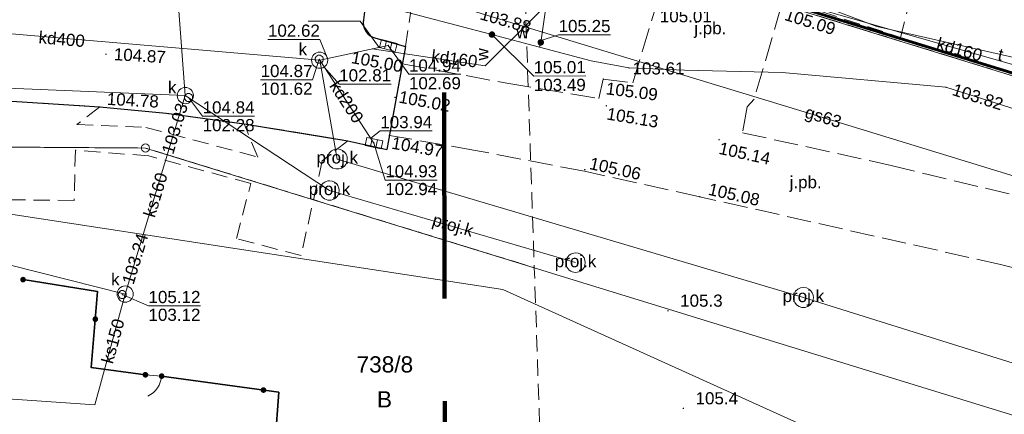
# Model space of a CAD drawing. Extents: x 6447898 to 6448503, y 5806748 to 5807122.
# Tile 19 of 50: x 6448123 to 6448183, y 5806872 to 5806896. Entities that reach past the tile are written whole.
import ezdxf
from ezdxf.enums import TextEntityAlignment as Align

# ---------------------------------------------------------------- set-up
doc = ezdxf.new("R2010")
doc.units = 0
doc.header["$PDSIZE"] = 0.75
for name, pattern in [('DASHED', [19.05, 12.7, -6.35]), ('PRZER1-1', [2, 1, -1]), ('PRZER2-1', [3, 2, -1]), ('PRZER3-1', [4, 3, -1])]:
    doc.linetypes.add(name, pattern=pattern)
doc.layers.get('0').update_dxf_attribs({"linetype": 'CONTINUOUS', "lineweight": 13})
for name, color, linetype, lineweight in [('GEPPGD', 7, 'CONTINUOUS', 18), ('GESDZI', 7, 'CONTINUOUS', 18), ('GESDZI_O', 7, 'CONTINUOUS', 18), ('GESKKL', 3, 'PRZER3-1', 18), ('GESUZY', 3, 'PRZER1-1', 18), ('GESUZY_O', 3, 'PRZER1-1', 18), ('GSLKFU', 7, 'CONTINUOUS', 18), ('GSLKOG', 7, 'CONTINUOUS', 35), ('GSLKRW', 7, 'CONTINUOUS', 25), ('GSPWPN', 42, 'CONTINUOUS', 13), ('GSPWPN_O', 42, 'CONTINUOUS', 13), ('GSPWPS', 7, 'CONTINUOUS', 13), ('GSPWPS_O', 7, 'CONTINUOUS', 13), ('GSSKOA', 7, 'PRZER3-1', 18), ('GSSKOA_O', 7, 'PRZER3-1', 18), ('GSSKOD', 7, 'PRZER2-1', 18), ('GULGPR', 2, 'CONTINUOUS', 18), ('GULGPR_O', 2, 'CONTINUOUS', 18), ('GULKPR', 32, 'CONTINUOUS', 18), ('GULKPR_O', 32, 'CONTINUOUS', 18), ('GULTPR', 30, 'CONTINUOUS', 18), ('GULTPR_O', 30, 'CONTINUOUS', 18), ('GULWPR', 5, 'CONTINUOUS', 18), ('GUPIWZ', 7, 'CONTINUOUS', 18), ('GUPIWZ_O', 7, 'CONTINUOUS', 18), ('GUPKKS', 32, 'CONTINUOUS', 18), ('GUPPRZ', 7, 'CONTINUOUS', 18), ('GUPPRZ_O', 7, 'CONTINUOUS', 18), ('GUPWZA', 5, 'CONTINUOUS', 18), ('GUPWZA_O', 5, 'CONTINUOUS', 18), ('GUSIKP', 7, 'CONTINUOUS', 18), ('GUSKSD', 32, 'CONTINUOUS', 18), ('GUSKSD_O', 32, 'CONTINUOUS', 18), ('obrys', 130, 'DASHED', 120)]:
    doc.layers.add(name, color=color, linetype=linetype, lineweight=lineweight)
doc.layers.add('OBRYS DZIAŁKA', color=7, linetype='CONTINUOUS', lineweight=60, true_color=0xffff4d)
doc.styles.add('GEO-INFO', font='arial.ttf')

# ---------------------------------------------------------------- blocks, each defined once
blk = doc.blocks.new('KOLO')
blk.add_hatch(color=0).paths.add_polyline_path([(-0.5, 0), (-0.482963, -0.12941), (-0.433013, -0.25), (-0.353553, -0.353553), (-0.25, -0.433013), (-0.12941, -0.482963), (0, -0.5), (0.12941, -0.482963), (0.25, -0.433013), (0.353553, -0.353553), (0.433013, -0.25), (0.482963, -0.12941), (0.5, 0), (0.482963, 0.12941), (0.433013, 0.25), (0.353553, 0.353553), (0.25, 0.433013), (0.12941, 0.482963), (0, 0.5), (-0.12941, 0.482963), (-0.25, 0.433013), (-0.353553, 0.353553), (-0.433013, 0.25), (-0.482963, 0.12941)])
blk = doc.blocks.new('POINT')
at = {"color": 0}
blk.add_point((0, 0), dxfattribs=at)
blk = doc.blocks.new('OKRAG_PELNY')
at = {"color": 0}
blk.add_lwpolyline([(0, 0.5), (0.12941, 0.482963), (0.25, 0.433013), (0.353553, 0.353553), (0.433013, 0.25), (0.482963, 0.12941), (0.5, 0), (0.482963, -0.12941), (0.433013, -0.25), (0.353553, -0.353553), (0.25, -0.433013), (0.12941, -0.482963), (0, -0.5), (-0.12941, -0.482963), (-0.25, -0.433013), (-0.353553, -0.353553), (-0.433013, -0.25), (-0.482963, -0.12941), (-0.5, 0), (-0.482963, 0.12941), (-0.433013, 0.25), (-0.353553, 0.353553), (-0.25, 0.433013), (-0.12941, 0.482963)], close=True, dxfattribs=at)
blk = doc.blocks.new('SUUS05')
at = {"color": 0}
blk.add_lwpolyline([(0.5, -0.25), (-0.5, -0.25), (-0.5, 0.25), (0.5, 0.25)], close=True, dxfattribs=at)
for points in [[(-0.175, -0.25), (-0.175, 0.25)], [(0.175, -0.25), (0.175, 0.25)]]:
    blk.add_lwpolyline(points, dxfattribs=at)
blk = doc.blocks.new('KTOK04')
at = {"color": 0}
blk.add_lwpolyline([(0, 0), (-0.01711, -0.261052), (-0.068148, -0.517638), (-0.152241, -0.765367), (-0.267949, -1), (-0.413293, -1.217523), (-0.585786, -1.414214), (-0.782477, -1.586707), (-1, -1.732051)], dxfattribs=at)
blk = doc.blocks.new('EPPGS')
at = {"color": 0}
blk.add_lwpolyline([(0, 0.5), (0.154508, 0.475528), (0.293893, 0.404508), (0.404508, 0.293893), (0.475528, 0.154508), (0.5, 0), (0.475528, -0.154508), (0.404508, -0.293893), (0.293893, -0.404508), (0.154508, -0.475528), (0, -0.5), (-0.154508, -0.475528), (-0.293893, -0.404508), (-0.404508, -0.293893), (-0.475528, -0.154508), (-0.5, 0), (-0.475528, 0.154508), (-0.404508, 0.293893), (-0.293893, 0.404508), (-0.154508, 0.475528)], close=True, dxfattribs=at)

msp = doc.modelspace()

# ---------------------------------------------------------------- linework, layer by layer
at = {"layer": 'GESDZI', "elevation": 10.22}
msp.add_lwpolyline([(6447947.144, 5807106.691), (6447943.57, 5806972.007), (6447945.952, 5806961.309), (6447947.76, 5806958.22), (6447958.842, 5806964.609), (6447965.851, 5806952.15), (6447965.901, 5806954.89), (6447976.35, 5806954.66), (6447976.081, 5806941.611), (6447968.351, 5806941.801), (6447965.751, 5806946.39), (6447958.522, 5806959.149), (6447949.97, 5806954.35), (6447974.881, 5806910.343), (6447975.461, 5806909.323), (6448108.58, 5806908.47), (6448109, 5806973.47), (6448154, 5806973.18), (6448153.539, 5806902.166), (6448290.541, 5806859.987)], dxfattribs=at)
for points in [[(6448281.342, 5806841.899), (6448290.514, 5806841.988), (6448290.541, 5806859.987), (6448153.539, 5806902.166), (6448133.583, 5806908.31), (6448108.58, 5806908.47), (6447975.461, 5806909.323), (6447986.863, 5806889.257), (6448130.513, 5806888.326)], [(6448155.289, 5806857.796), (6448168.767, 5806855.813), (6448193.503, 5806845.405), (6448224.628, 5806841.328), (6448281.342, 5806841.899), (6448130.513, 5806888.326), (6447986.863, 5806889.257), (6447998.57, 5806868.616), (6448001.07, 5806864.206), (6448017.169, 5806862.196), (6448066.836, 5806855.476), (6448078.905, 5806858.046), (6448109.339, 5806864.525)]]:
    msp.add_lwpolyline(points, close=True, dxfattribs=at)
at = {"layer": 'GESKKL', "ltscale": 0.5}
msp.add_line((6448215.42, 5806883.11, 10.06), (6448153.785, 5806902.09, 10.06), dxfattribs=at)
at = {"layer": 'GESUZY', "ltscale": 0.5}
for p, q in [((6448215.42, 5806883.11, 10.08), (6448153.785, 5806902.09, 10.08)), ((6448153.785, 5806902.09, 10.08), (6448215.42, 5806883.11, 10.08)), ((6448130.513, 5806888.326, 10.08), (6448114.509, 5806888.43, 10.08)), ((6448114.509, 5806888.43, 10.08), (6448130.513, 5806888.326, 10.08)), ((6448154.503, 5806880.942, 10.08), (6448130.513, 5806888.326, 10.08)), ((6448130.513, 5806888.326, 10.08), (6448154.503, 5806880.942, 10.08))]:
    msp.add_line(p, q, dxfattribs=at)
at = {"layer": 'GESUZY', "linetype": 'PRZER2-1', "ltscale": 0.5}
for p in [(6448153.785, 5806902.09, 10.08), (6448155.289, 5806857.796, 10.08)]:
    msp.add_line(p, (6448154.503, 5806880.942, 10.08), dxfattribs=at)
at = {"layer": 'GSLKFU', "elevation": 10.18}
msp.add_lwpolyline([(6448130.51, 5806874.34), (6448131.51, 5806874.26)], dxfattribs=at)
at = {"layer": 'GSLKOG', "elevation": 10.18}
for points in [[(6448122.96, 5806880.21), (6448127.56, 5806879.47), (6448127.17, 5806874.79), (6448130.51, 5806874.34)], [(6448131.51, 5806874.26), (6448138.74, 5806873.27), (6448138.28, 5806867.18), (6448145.03, 5806866.65)]]:
    msp.add_lwpolyline(points, dxfattribs=at)
at = {"layer": 'GSLKRW', "elevation": 10.18}
msp.add_lwpolyline([(6448119.14, 5806897.86), (6448123.28, 5806897.68), (6448127.95, 5806897.37), (6448128.4, 5806897.37), (6448129.75, 5806897.25, 0.420523), (6448130.83, 5806898.17), (6448131.28, 5806902.11), (6448135.84, 5806901.61), (6448139.66, 5806901.04), (6448144.46, 5806900.2), (6448143.96, 5806896.24, 0.394425), (6448144.72, 5806895.09), (6448146.55, 5806894.59), (6448145.41, 5806888.23)], format="xyb", dxfattribs=at)
msp.add_lwpolyline([(6447980.59, 5806898.82), (6447980.58, 5806898.62), (6447980.55, 5806892.51), (6447980.56, 5806892.31), (6447985.51, 5806892.3), (6447989.6, 5806892.26), (6448007.81, 5806892.13), (6448028.6, 5806891.98), (6448041.94, 5806891.91), (6448048.93, 5806891.85), (6448052.91, 5806891.81), (6448071.93, 5806891.7), (6448074.93, 5806891.7), (6448086.94, 5806891.61), (6448091.74, 5806891.59), (6448111.82, 5806891.45), (6448121.28, 5806891.28), (6448127.69, 5806890.86), (6448131.79, 5806890.48), (6448136.6, 5806889.82), (6448142.99, 5806888.77), (6448145.41, 5806888.23)], dxfattribs=at)
at = {"layer": 'GSSKOA', "ltscale": 0.5, "elevation": 10.18}
msp.add_lwpolyline([(6448119.14, 5806897.86), (6448123.28, 5806897.68), (6448127.95, 5806897.37), (6448128.4, 5806897.37), (6448129.75, 5806897.25, 0.420523), (6448130.83, 5806898.17), (6448131.28, 5806902.11), (6448135.84, 5806901.61), (6448139.66, 5806901.04), (6448144.46, 5806900.2), (6448143.96, 5806896.24, 0.394425), (6448144.72, 5806895.09), (6448146.55, 5806894.59), (6448145.41, 5806888.23), (6448142.99, 5806888.77), (6448136.6, 5806889.82), (6448131.79, 5806890.48), (6448127.69, 5806890.86), (6448121.28, 5806891.28)], format="xyb", dxfattribs=at)
msp.add_lwpolyline([(6448145.566, 5806889.099), (6448146.358, 5806893.52), (6448152.81, 5806892.32), (6448158.48, 5806891.38), (6448158.76, 5806892.57), (6448160.58, 5806892.34), (6448162.02, 5806897.09), (6448162.55, 5806898.84), (6448162.68, 5806899.28), (6448169.74, 5806897.07), (6448168.06, 5806891.33), (6448167.64, 5806890.87), (6448167.34, 5806889.27), (6448176.51, 5806887.25), (6448188.07, 5806884.46), (6448192.73, 5806883.31), (6448196.92, 5806882.22), (6448195.78, 5806877.91), (6448183.27, 5806881.14), (6448164.71, 5806885.32), (6448157.59, 5806886.89), (6448150.88, 5806888.18)], close=True, dxfattribs=at)
at = {"layer": 'GSSKOD', "ltscale": 0.5, "elevation": 10.18}
for points in [[(6448177.64, 5806908.72), (6448177.56, 5806899.7), (6448169.72, 5806899.68), (6448169.35, 5806897.68), (6448177.09, 5806895.15), (6448177.77, 5806897.72), (6448194.19, 5806897.63), (6448192.16, 5806891.22), (6448195.09, 5806890.11), (6448197.46, 5806897.55), (6448202.67, 5806897.46), (6448199.77, 5806888.38), (6448202.68, 5806887.37), (6448205.87, 5806894.01), (6448205.93, 5806900.38), (6448206.23, 5806952.54)], [(6448121.28, 5806891.28), (6448127.69, 5806890.86), (6448126.28, 5806889.77), (6448130.54, 5806889.6), (6448137.44, 5806887.77), (6448136.6, 5806889.82), (6448142.99, 5806888.77), (6448141.42, 5806887.54), (6448140.11, 5806881.69), (6448136.12, 5806882.74), (6448137.01, 5806886.14), (6448130.72, 5806887.84), (6448126.19, 5806888.19), (6448126.11, 5806885.09), (6448122.21, 5806885.13)]]:
    msp.add_lwpolyline(points, dxfattribs=at)
msp.add_lwpolyline([(6448123.27, 5806908.4), (6448123.25, 5806902.67, 0.150589), (6448124, 5806899.67, 0.070763), (6448125.08, 5806898.52, 0.155555), (6448127.95, 5806897.37), (6448128.4, 5806897.37), (6448129.75, 5806897.25, 0.420523), (6448130.83, 5806898.17), (6448131.28, 5806902.11), (6448135.84, 5806901.61), (6448139.66, 5806901.04), (6448144.46, 5806900.2), (6448143.96, 5806896.24, 0.394425), (6448144.72, 5806895.09), (6448146.55, 5806894.59), (6448147.335, 5806899.855), (6448147.5, 5806900.96), (6448147.6, 5806901.67), (6448144.07, 5806902.32), (6448144.49, 5806905.01), (6448133.57, 5806908.35), (6448130.43, 5806908.38), (6448128.29, 5806908.39)], format="xyb", close=True, dxfattribs=at)
at = {"layer": 'GULGPR', "elevation": 10.14}
msp.add_lwpolyline([(6448080.27, 5806886.92), (6448080.28, 5806887.42), (6448080.4, 5806893.42), (6448080.56, 5806901.86), (6448081.128, 5806901.886), (6448097.56, 5806901.84), (6448108.38, 5806901.94), (6448116.11, 5806901.65), (6448125.43, 5806901.83), (6448142.31, 5806899.45), (6448150.96, 5806896.7), (6448173.04, 5806889.99), (6448195.98, 5806882.96), (6448218.89, 5806875.87), (6448241.85, 5806868.78), (6448264.78, 5806861.77), (6448287.06, 5806854.88)], dxfattribs=at)
at = {"layer": 'GULKPR', "elevation": 10.14}
for points in [[(6448162.79, 5806943.15), (6448162.64, 5806919.19), (6448162.665, 5806904.117), (6448160.777, 5806902.674), (6448151.47, 5806893.39), (6448144.5, 5806894.44)], [(6448132.97, 5806891.56), (6448131.43, 5806911.91)], [(6448169.03, 5806897.77), (6448169.35, 5806897.68), (6448192.13, 5806891.16)], [(6447974.75, 5806888.05), (6447992.17, 5806897.46), (6448030.38, 5806896.66), (6448069.99, 5806897.15), (6448110.43, 5806896.37), (6448141.26, 5806893.74)], [(6448141.26, 5806893.74), (6448145.49, 5806894.65)], [(6448141.26, 5806893.74), (6448144.61, 5806888.63)], [(6448090.68, 5806893.32), (6448132.97, 5806891.56)], [(6448132.97, 5806891.56), (6448129.26, 5806879.32)], [(6448090.6, 5806885.66), (6448108.019, 5806884.677), (6448129.26, 5806879.32)], [(6448129.26, 5806879.32), (6448127.391, 5806872.479)], [(6448127.391, 5806872.479), (6448114.82, 5806873.36), (6448114.73, 5806872.26)]]:
    msp.add_lwpolyline(points, dxfattribs=at)
at = {"layer": 'GULKPR', "ltscale": 0.5, "elevation": 10.14}
for points in [[(6448289.42, 5806855.175), (6448283.604, 5806847.128), (6448257.066, 5806852.454), (6448228.413, 5806861.341), (6448199.731, 5806870.136), (6448171.103, 5806879.104), (6448142.345, 5806887.648), (6448141.26, 5806893.74)], [(6448157.048, 5806881.256), (6448141.87, 5806885.706), (6448132.97, 5806891.56)]]:
    msp.add_lwpolyline(points, dxfattribs=at)
at = {"layer": 'GULTPR', "elevation": 10.14}
for points in [[(6448190.92, 5806892.37), (6448175.63, 5806895.82), (6448168.22, 5806898.64), (6448161.44, 5806899.03), (6448154.77, 5806899.09), (6448148.32, 5806900.4), (6448146.11, 5806900.98)], [(6447930.639, 5806880.35), (6447933.638, 5806879.678), (6447942.223, 5806877.474), (6447980.492, 5806866.419), (6447992.202, 5806872.537), (6447993.235, 5806876.042), (6447986.206, 5806886.457), (6447987.19, 5806888.654), (6447988.2, 5806890.193), (6448022.784, 5806889.687), (6448033.838, 5806889.477), (6448048.115, 5806889.44), (6448066.571, 5806888.934), (6448089.704, 5806888.231), (6448093.24, 5806887.922), (6448106.228, 5806886.701), (6448124.073, 5806883.962), (6448152.559, 5806879.608), (6448206.31, 5806855.281), (6448219.711, 5806849.002), (6448265.133, 5806837.838)]]:
    msp.add_lwpolyline(points, dxfattribs=at)
at = {"layer": 'GULWPR', "elevation": 10.14}
for points in [[(6448155.91, 5806903.21), (6448155.84, 5806901.46), (6448155.81, 5806901.16), (6448154.9, 5806894.84), (6448154.83, 5806894.55)], [(6448290.52, 5806857.81), (6448278.77, 5806861.44), (6448250.97, 5806870.34), (6448239.49, 5806873.52), (6448227.38, 5806877.08), (6448215.68, 5806880.82), (6448199.11, 5806885.97), (6448179.9, 5806892.07), (6448169.8, 5806892.98), (6448163.76, 5806893.13), (6448160.34, 5806893.27), (6448158.02, 5806893.71), (6448154.83, 5806894.55), (6448151.89, 5806895.32), (6448143.07, 5806897.64), (6448136.22, 5806899.29), (6448130.97, 5806900.13)]]:
    msp.add_lwpolyline(points, dxfattribs=at)
at = {"layer": 'GUPPRZ_O', "elevation": 10.8, "flags": 128}
for points in [[(6448140.556, 5806896.156), (6448143.76, 5806896.156), (6448144.94, 5806894.53)], [(6448157.674, 5806892.772), (6448154.471, 5806892.76), (6448151.89, 5806895.32)], [(6448159.203, 5806895.307), (6448155.999, 5806895.307), (6448154.8, 5806894.913)], [(6448138.07, 5806895.021), (6448141.273, 5806895.021), (6448141.75, 5806893.85)], [(6448149.971, 5806892.871), (6448146.768, 5806892.871), (6448145.49, 5806894.65)], [(6448137.614, 5806892.53), (6448140.817, 5806892.53), (6448141.23, 5806893.8)], [(6448145.667, 5806892.267), (6448142.464, 5806892.267), (6448141.53, 5806893.32)], [(6448146.768, 5806892.871), (6448149.971, 5806892.871)], [(6448137.614, 5806892.53), (6448140.817, 5806892.53)], [(6448154.471, 5806892.76), (6448157.674, 5806892.772)], [(6448137.242, 5806890.285), (6448134.039, 5806890.285), (6448133.17, 5806891.44)], [(6448134.039, 5806890.285), (6448137.242, 5806890.285)], [(6448148.203, 5806889.383), (6448145, 5806889.383), (6448144.42, 5806888.93)], [(6448148.509, 5806886.344), (6448145.306, 5806886.344), (6448144.61, 5806888.63)], [(6448145.306, 5806886.344), (6448148.509, 5806886.344)], [(6448133.902, 5806878.591), (6448130.699, 5806878.591), (6448129.08, 5806879.29)], [(6448130.699, 5806878.591), (6448133.902, 5806878.591)]]:
    msp.add_lwpolyline(points, dxfattribs=at)
at = {"layer": 'GUSIKP', "elevation": 10.14}
for points in [[(6448141.26, 5806893.24, -1), (6448141.26, 5806894.24, -1)], [(6448132.97, 5806891.06, -1), (6448132.97, 5806892.06, -1)], [(6448129.26, 5806878.82, -1), (6448129.26, 5806879.82, -1)]]:
    msp.add_lwpolyline(points, format="xyb", close=True, dxfattribs=at)
at = {"layer": 'GUSKSD', "elevation": 10.14}
for points in [[(6448142.528, 5806888.24), (6448142.675, 5806888.173), (6448142.799, 5806888.07), (6448142.893, 5806887.938), (6448142.95, 5806887.786), (6448142.965, 5806887.625), (6448142.938, 5806887.465), (6448142.87, 5806887.318), (6448142.767, 5806887.194), (6448142.615, 5806887.089), (6448142.438, 5806887.035), (6448142.253, 5806887.035), (6448142.077, 5806887.089), (6448141.924, 5806887.193), (6448141.808, 5806887.337), (6448141.741, 5806887.509), (6448141.727, 5806887.694), (6448141.768, 5806887.874), (6448141.86, 5806888.034), (6448141.996, 5806888.16), (6448142.162, 5806888.24), (6448142.345, 5806888.268)], [(6448171.285, 5806879.696), (6448171.432, 5806879.629), (6448171.557, 5806879.525), (6448171.651, 5806879.394), (6448171.707, 5806879.242), (6448171.722, 5806879.081), (6448171.695, 5806878.921), (6448171.628, 5806878.774), (6448171.525, 5806878.649), (6448171.372, 5806878.545), (6448171.196, 5806878.49), (6448171.011, 5806878.49), (6448170.834, 5806878.545), (6448170.681, 5806878.649), (6448170.566, 5806878.793), (6448170.498, 5806878.965), (6448170.484, 5806879.149), (6448170.525, 5806879.33), (6448170.618, 5806879.49), (6448170.753, 5806879.616), (6448170.92, 5806879.696), (6448171.102, 5806879.724)]]:
    msp.add_lwpolyline(points, close=True, dxfattribs=at)
for points in [[(6448141.87, 5806886.306, -0.57735), (6448142.39, 5806885.406, -1.732051)], [(6448157.048, 5806881.856, -0.57735), (6448157.568, 5806880.956, -1.732051)]]:
    msp.add_lwpolyline(points, format="xyb", close=True, dxfattribs=at)
at = {"layer": 'obrys'}
msp.add_line((6448148.826, 5806967.955), (6448149.01, 5806855.102), dxfattribs=at)
at = {"layer": 'OBRYS DZIAŁKA'}
msp.add_line((6448290.397, 5806860.191), (6448153.706, 5806902.284), dxfattribs=at)

# ---------------------------------------------------------------- block references
at = {"layer": 'GEPPGD', "xscale": 0.5, "yscale": 0.5}
msp.add_blockref('EPPGS', (6448130.513, 5806888.326, 10.24), dxfattribs=at)
at = {"layer": 'GSLKFU', "xscale": 0.75, "yscale": 0.75, "rotation": 355.4260787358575}
msp.add_blockref('KTOK04', (6448131.51, 5806874.26, 10.18), dxfattribs=at)
at = {"layer": 'GSLKOG', "xscale": 0.35, "yscale": 0.35}
for p in [(6448122.96, 5806880.21, 10.18), (6448127.419, 5806877.772, 10.18), (6448130.51, 5806874.34, 10.18), (6448131.51, 5806874.26, 10.18), (6448137.789, 5806873.4, 10.18)]:
    msp.add_blockref('KOLO', p, dxfattribs=at)
at = {"layer": 'GSPWPN', "xscale": 0.09, "yscale": 0.09}
for p in [(6448162.75, 5806878.29, 10.08), (6448163.7, 5806872.27, 10.08)]:
    msp.add_blockref('KOLO', p, dxfattribs=at)
at = {"layer": 'GSPWPS', "xscale": 0.09, "yscale": 0.09}
for p in [(6448128.08, 5806894.11, 10.08), (6448146.358, 5806893.52, 10.08), (6448158.76, 5806892.57, 10.08), (6448145.91, 5806891.45, 10.08), (6448127.69, 5806890.86, 10.08), (6448158.95, 5806890.93, 10.08), (6448145.566, 5806889.099, 10.08), (6448165.9, 5806888.84, 10.08), (6448157.62, 5806886.99, 10.08), (6448164.71, 5806885.32, 10.08)]:
    msp.add_blockref('KOLO', p, dxfattribs=at)
at = {"layer": 'GUPIWZ', "xscale": 0.5, "yscale": 0.5}
for p in [(6448141.23, 5806893.8, 10.18), (6448133.17, 5806891.44, 10.18), (6448129.08, 5806879.29, 10.18)]:
    msp.add_blockref('OKRAG_PELNY', p, dxfattribs=at)
at = {"layer": 'GUPKKS'}
for p, rotation in [((6448145.49, 5806894.65, 10.16), 346.1713505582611), ((6448144.61, 5806888.63, 10.16), 348.3722014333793)]:
    msp.add_blockref('SUUS05', p, dxfattribs=dict(at, rotation=rotation))
at = {"layer": 'GUPPRZ'}
for p in [(6448151.89, 5806895.32, 10.16), (6448154.9, 5806894.84, 10.16), (6448144.94, 5806894.53, 10.16), (6448145.49, 5806894.65, 10.16), (6448141.23, 5806893.8, 10.16), (6448141.75, 5806893.85, 10.16), (6448141.53, 5806893.32, 10.16), (6448160.34, 5806893.27, 10.16), (6448179.9, 5806892.07, 10.16), (6448132.83, 5806891.08, 10.16), (6448133.17, 5806891.44, 10.16), (6448144.42, 5806888.93, 10.16), (6448144.61, 5806888.63, 10.16), (6448129.4, 5806879.8, 10.16), (6448129.08, 5806879.29, 10.16)]:
    msp.add_blockref('POINT', p, dxfattribs=at)
at = {"layer": 'GUPWZA', "xscale": 0.4, "yscale": 0.4}
for p in [(6448151.89, 5806895.32, 10.16), (6448154.9, 5806894.84, 10.16)]:
    msp.add_blockref('KOLO', p, dxfattribs=at)

# ---------------------------------------------------------------- texts
at = {"layer": 'GESDZI_O', "style": 'GEO-INFO'}
msp.add_text('738/8', height=1, dxfattribs=at).set_placement((6448145.282, 5806875.002, 10.8), align=Align.MIDDLE)
at = {"layer": 'GESUZY_O', "style": 'GEO-INFO'}
msp.add_text('B', height=1, dxfattribs=at).set_placement((6448145.261, 5806872.829, 10.8), align=Align.MIDDLE)
at = {"layer": 'GSPWPN_O', "style": 'GEO-INFO'}
for s, p in [('105.3', (6448163.5, 5806878.54, 10.8)), ('105.4', (6448164.45, 5806872.52, 10.8))]:
    msp.add_text(s, height=0.75, dxfattribs=at).set_placement(p)
at = {"layer": 'GSPWPS_O', "style": 'GEO-INFO'}
msp.add_text('105.01', height=0.75, dxfattribs=at).set_placement((6448162.247, 5806896.078, 10.8))
for s, rotation, p in [('105.09', 342.61825, (6448169.881, 5806896.238, 10.8)), ('104.87', 356.56821, (6448128.544, 5806893.747, 10.8)), ('105.00', 349.46092, (6448143.159, 5806893.572, 10.8)), ('105.09', 352.7975, (6448158.885, 5806891.642, 10.8)), ('104.78', 356.91597, (6448128.113, 5806890.987, 10.8)), ('105.02', 349.46092, (6448146.095, 5806891.135, 10.8)), ('105.13', 350.58685, (6448158.925, 5806890.092, 10.8)), ('104.97', 350.18912, (6448145.65, 5806888.291, 10.8)), ('105.14', 347.57709, (6448165.838, 5806887.975, 10.8)), ('105.06', 347.56495, (6448157.853, 5806887.036, 10.8)), ('105.08', 347.30786, (6448165.183, 5806885.45, 10.8))]:
    msp.add_text(s, height=0.75, rotation=rotation, dxfattribs=at).set_placement(p)
at = {"layer": 'GSSKOA_O', "style": 'GEO-INFO'}
for p in [(6448165.359, 5806895.625, 10.8), (6448171.243, 5806886.129, 10.8)]:
    msp.add_text('j.pb.', height=0.75, dxfattribs=at).set_placement(p, align=Align.MIDDLE)
at = {"layer": 'GULGPR_O', "style": 'GEO-INFO'}
msp.add_text('gs63', height=0.75, rotation=342.83942, dxfattribs=at).set_placement((6448172.304, 5806890.142, 10.8), align=Align.MIDDLE)
at = {"layer": 'GULKPR_O', "style": 'GEO-INFO'}
for s, rotation, p in [('kd400', 355.1241, (6448125.35, 5806895.056, 10.8)), ('kd160', 344.02803, (6448180.74, 5806894.42, 10.8)), ('kd160', 352.55892, (6448149.576, 5806893.851, 10.8)), ('kd200', 303.24794, (6448142.935, 5806891.185, 10.8)), ('ks160', 73.1377, (6448131.115, 5806885.44, 10.8)), ('proj.k', 343.66266, (6448149.459, 5806883.481, 10.8)), ('ks150', 74.71879, (6448128.488, 5806876.423, 10.8))]:
    msp.add_text(s, height=0.75, rotation=rotation, dxfattribs=at).set_placement(p, align=Align.MIDDLE)
at = {"layer": 'GULTPR_O', "style": 'GEO-INFO'}
msp.add_text('t', height=0.75, rotation=347.28485, dxfattribs=at).set_placement((6448183.275, 5806894.095, 10.8), align=Align.MIDDLE)
at = {"layer": 'GUPIWZ_O', "style": 'GEO-INFO'}
for p in [(6448140.48, 5806894.05, 10.8), (6448132.42, 5806891.69, 10.8), (6448128.913, 5806879.859, 10.8)]:
    msp.add_text('k', height=0.75, dxfattribs=at).set_placement(p, align=Align.RIGHT)
at = {"layer": 'GUPPRZ_O', "style": 'GEO-INFO'}
for s, rotation, p in [('103.88', 344.04283, (6448151.195, 5806896.635, 10.8)), ('103.82', 342.38312, (6448180.341, 5806891.967, 10.8)), ('103.03', 73.13771, (6448131.856, 5806887.992, 10.8)), ('103.24', 73.13771, (6448129.409, 5806879.958, 10.8))]:
    msp.add_text(s, height=0.75, rotation=rotation, dxfattribs=at).set_placement(p, align=Align.MIDDLE_LEFT)
for s, p in [('102.62', (6448138.07, 5806895.564)), ('105.25', (6448155.999, 5806895.849)), ('103.61', (6448160.563, 5806893.236, 10.8)), ('102.81', (6448142.464, 5806892.809)), ('103.94', (6448145, 5806889.925))]:
    msp.add_text(s, height=0.75, dxfattribs=at).set_placement(p, align=Align.MIDDLE_LEFT)
for s, p in [('104.87', (6448137.614, 5806892.702)), ('104.94', (6448146.768, 5806893.043)), ('101.62', (6448137.614, 5806891.607)), ('102.69', (6448146.768, 5806891.948)), ('104.84', (6448134.039, 5806890.457)), ('102.28', (6448134.039, 5806889.362)), ('104.93', (6448145.306, 5806886.517)), ('102.94', (6448145.306, 5806885.422)), ('105.12', (6448130.699, 5806878.763)), ('103.12', (6448130.699, 5806877.668))]:
    msp.add_text(s, height=0.75, dxfattribs=at).set_placement(p)
for s, p in [('105.01', (6448154.47, 5806892.932)), ('103.49', (6448154.474, 5806891.837))]:
    msp.add_text(s, height=0.75, rotation=0.21798, dxfattribs=at).set_placement(p)
at = {"layer": 'GUPWZA_O', "style": 'GEO-INFO'}
msp.add_text('w', height=0.75, dxfattribs=at).set_placement((6448154.15, 5806895.09, 10.8), align=Align.RIGHT)
msp.add_text('w', height=0.75, rotation=90, dxfattribs=at).set_placement((6448151.667, 5806894.481, 10.8), align=Align.RIGHT)
at = {"layer": 'GUSKSD_O', "style": 'GEO-INFO'}
for p in [(6448142.346, 5806887.651, 10.8), (6448141.869, 5806885.706, 10.8), (6448157.048, 5806881.257, 10.8), (6448171.103, 5806879.107, 10.8)]:
    msp.add_text('proj.k', height=0.75, dxfattribs=at).set_placement(p, align=Align.MIDDLE)

doc.saveas('drawing.dxf')
